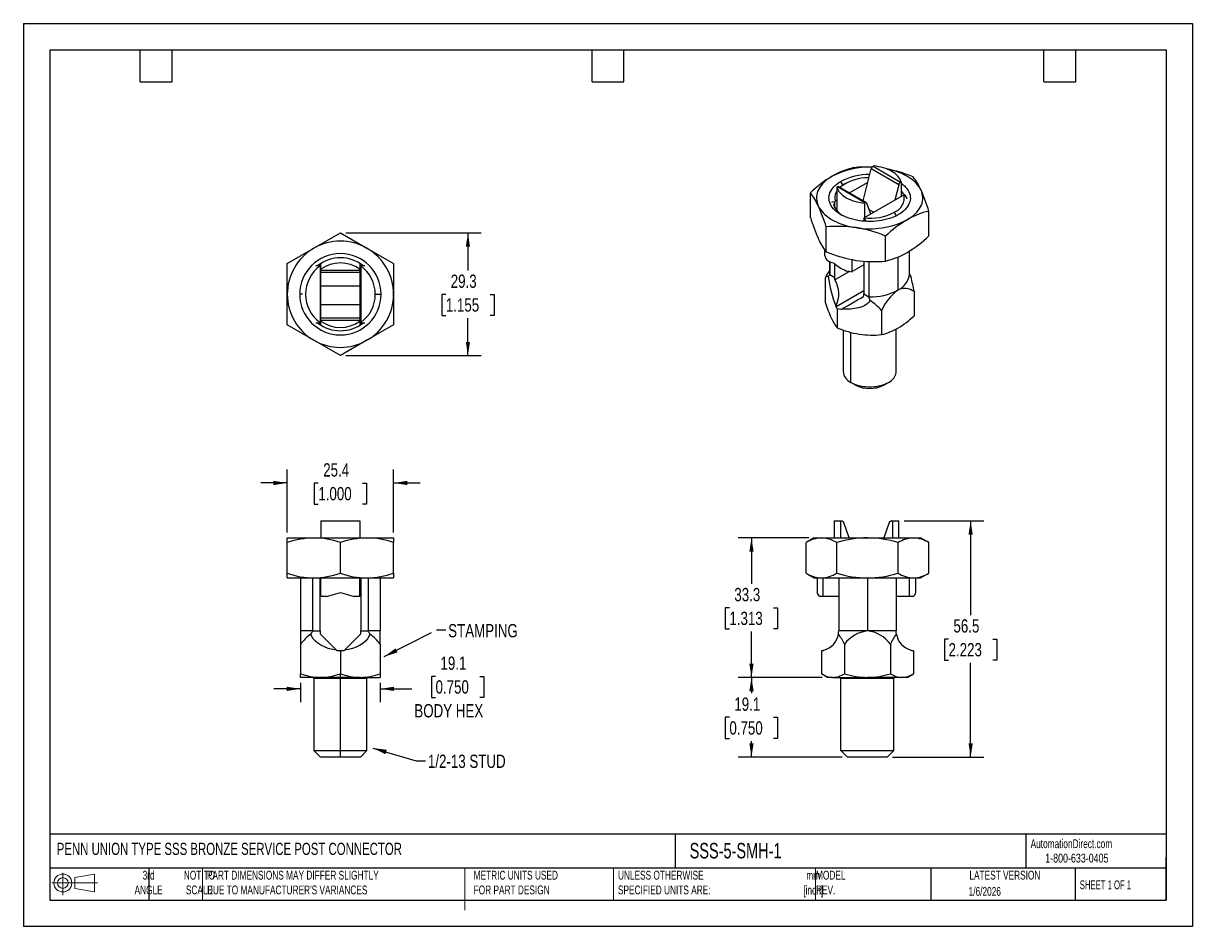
# Model space of a CAD drawing. Header units: millimetres. Extents: x 0 to 279, y 0 to 216.
import ezdxf

# ---------------------------------------------------------------- set-up
doc = ezdxf.new("R2010")
doc.units = ezdxf.units.MM
doc.linetypes.add('CENTERX2', pattern=[20.32, 12.7, -2.54, 2.54, -2.54])
doc.layers.add('DIMENSIONS', color=140, linetype='Continuous', lineweight=25)
doc.layers.add('TEXT', color=140, linetype='Continuous', lineweight=25)
doc.layers.add('SLD-DEFPOINTS', color=7, linetype='Continuous')
doc.styles.add('SLDTEXTSTYLE0', font='TXT', dxfattribs={"width": 0.7})
doc.styles.add('SLDTEXTSTYLE1', font='TXT', dxfattribs={"width": 0.65})
doc.styles.add('SLDTEXTSTYLE2', font='TXT', dxfattribs={"width": 0.75})
doc.dimstyles.new('SLDDIMSTYLE0', dxfattribs={"dimtxt": 3.175, "dimasz": 3.302, "dimexe": 0, "dimexo": 0.0625, "dimgap": 0.79375, "dimtad": 0, "dimtih": 1, "dimtoh": 1, "dimdec": 1, "dimrnd": 1e-09, "dimzin": 12, "dimdsep": 46, "dimtxsty": 'SLDTEXTSTYLE2', "dimsah": 1, "dimcen": 0.09, "dimadec": 0, "dimazin": 3, "dimtfac": 1, "dimtdec": 1, "dimtmove": 0, "dimatfit": 0, "dimfxl": 0, "dimfrac": 2, "dimtolj": 1, "dimtzin": 12, "dimarcsym": 0})
doc.dimstyles.new('SLDDIMSTYLE1', dxfattribs={"dimtxt": 0.18, "dimasz": 3.302, "dimexe": 0, "dimexo": 0.0625, "dimgap": 0, "dimtad": 0, "dimtih": 1, "dimtoh": 1, "dimdec": 0, "dimrnd": 1e-09, "dimzin": 0, "dimdsep": 46, "dimtxsty": 'Standard', "dimsah": 1, "dimcen": 0.09, "dimadec": 0, "dimazin": 0, "dimtfac": 3.302, "dimtdec": 0, "dimtofl": 0, "dimtmove": 0, "dimatfit": 3, "dimfxl": 0, "dimfrac": 2, "dimtolj": 1, "dimtzin": 0, "dimarcsym": 0})
doc.dimstyles.new('SLDDIMSTYLE2', dxfattribs={"dimtxt": 3.175, "dimasz": 3.302, "dimexe": 0, "dimexo": 0.0625, "dimgap": 0.79375, "dimtad": 0, "dimtih": 1, "dimtoh": 1, "dimdec": 1, "dimrnd": 1e-09, "dimzin": 12, "dimdsep": 46, "dimtxsty": 'SLDTEXTSTYLE2', "dimsah": 1, "dimcen": 0.09, "dimadec": 0, "dimazin": 3, "dimtfac": 1, "dimtdec": 1, "dimtofl": 0, "dimtmove": 0, "dimatfit": 3, "dimfxl": 0, "dimfrac": 2, "dimtolj": 1, "dimtzin": 12, "dimarcsym": 0})

# ---------------------------------------------------------------- blocks, each defined once
blk = doc.blocks.new('Block11')
at = {"color": 7, "linetype": 'Continuous', "lineweight": 18}
for p, q in [((0, 2.88), (10.87, 2.88)), ((2.59, 5.31), (2.59, 0)), ((5.48, 4.17), (10.18, 5.03)), ((5.48, 1.6), (5.48, 4.17)), ((10.18, 5.03), (10.18, 0.73)), ((5.48, 1.6), (10.18, 0.73))]:
    blk.add_line(p, q, dxfattribs=at)
for radius in [2.15, 1.29]:
    blk.add_circle((2.59, 2.88), radius, dxfattribs=at)
blk = doc.blocks.new('Block12')
at = {"layer": 'SLD-DEFPOINTS'}
blk.add_blockref('Block11', (0, 0), dxfattribs=at)
blk = doc.blocks.new('_D')
at = {"layer": 'DIMENSIONS'}
for p, q in [((63.06, 94.19), (63.06, 109.23)), ((88.46, 94.19), (88.46, 109.23)), ((63.06, 106.05), (56.71, 106.05)), ((70.48, 106.03), (69.51, 106.03)), ((69.51, 106.03), (69.51, 100.99)), ((81.04, 106.03), (82, 106.03)), ((82, 106.03), (82, 100.99)), ((88.46, 106.05), (94.81, 106.05)), ((69.51, 100.99), (70.48, 100.99)), ((82, 100.99), (81.04, 100.99))]:
    blk.add_line(p, q, dxfattribs=at)
for points in [[(63.06, 106.05), (59.76, 106.56), (59.76, 105.54)], [(88.46, 106.05), (91.76, 105.54), (91.76, 106.56)]]:
    blk.add_solid(points, dxfattribs=at)
at = {"layer": 'DIMENSIONS', "char_height": 3.175, "attachment_point": 1, "style": 'SLDTEXTSTYLE2'}
for s, insert in [('25.4', (71.65, 110.76)), ('1.000', (70.48, 105.08))]:
    blk.add_mtext(s, dxfattribs=dict(at, insert=insert))
blk = doc.blocks.new('_D_1')
at = {"layer": 'DIMENSIONS'}
for p, q in [((98.49, 59.82), (97.53, 59.82)), ((97.53, 59.82), (97.53, 54.78)), ((109.05, 59.82), (110.02, 59.82)), ((110.02, 59.82), (110.02, 54.78)), ((66.23, 56.84), (59.88, 56.84)), ((66.23, 58.31), (66.23, 53.66)), ((85.28, 58.31), (85.28, 53.66)), ((85.28, 56.84), (92.79, 56.84)), ((97.53, 54.78), (98.49, 54.78)), ((110.02, 54.78), (109.05, 54.78))]:
    blk.add_line(p, q, dxfattribs=at)
for points in [[(66.23, 56.84), (62.93, 57.34), (62.93, 56.33)], [(85.28, 56.84), (88.59, 56.33), (88.59, 57.34)]]:
    blk.add_solid(points, dxfattribs=at)
at = {"layer": 'DIMENSIONS', "char_height": 3.175, "attachment_point": 1, "style": 'SLDTEXTSTYLE2'}
for s, insert in [('19.1', (99.67, 64.56)), ('0.750', (98.49, 58.88)), ('BODY HEX', (93.43, 53.19))]:
    blk.add_mtext(s, dxfattribs=dict(at, insert=insert))
blk = doc.blocks.new('_D_2')
at = {"layer": 'DIMENSIONS'}
for p, q in [((77.03, 165.81), (109.4, 165.81)), ((106.23, 165.81), (106.23, 156.86)), ((100.95, 151.12), (99.98, 151.12)), ((99.98, 151.12), (99.98, 146.08)), ((111.51, 151.12), (112.47, 151.12)), ((112.47, 151.12), (112.47, 146.08)), ((99.98, 146.08), (100.95, 146.08)), ((106.23, 136.48), (106.23, 145.44)), ((112.47, 146.08), (111.51, 146.08)), ((77.03, 136.48), (109.4, 136.48))]:
    blk.add_line(p, q, dxfattribs=at)
for points in [[(106.23, 165.81), (105.72, 162.51), (106.73, 162.51)], [(106.23, 136.48), (106.73, 139.78), (105.72, 139.78)]]:
    blk.add_solid(points, dxfattribs=at)
at = {"layer": 'DIMENSIONS', "char_height": 3.175, "attachment_point": 1, "style": 'SLDTEXTSTYLE2'}
for s, insert in [('29.3', (102.12, 155.86)), ('1.155', (100.95, 150.17))]:
    blk.add_mtext(s, dxfattribs=dict(at, insert=insert))
blk = doc.blocks.new('_D_3')
at = {"layer": 'DIMENSIONS'}
for p, q in [((190.9, 59.58), (170.82, 59.58)), ((173.99, 59.58), (173.99, 55.77)), ((168.71, 50.03), (167.74, 50.03)), ((167.74, 50.03), (167.74, 44.99)), ((179.27, 50.03), (180.24, 50.03)), ((180.24, 50.03), (180.24, 44.99)), ((167.74, 44.99), (168.71, 44.99)), ((180.24, 44.99), (179.27, 44.99)), ((173.99, 40.53), (173.99, 44.35)), ((195.66, 40.53), (170.82, 40.53))]:
    blk.add_line(p, q, dxfattribs=at)
for points in [[(173.99, 59.58), (173.48, 56.28), (174.5, 56.28)], [(173.99, 40.53), (174.5, 43.83), (173.48, 43.83)]]:
    blk.add_solid(points, dxfattribs=at)
at = {"layer": 'DIMENSIONS', "char_height": 3.175, "attachment_point": 1, "style": 'SLDTEXTSTYLE2'}
for s, insert in [('19.1', (169.89, 54.77)), ('0.750', (168.71, 49.08))]:
    blk.add_mtext(s, dxfattribs=dict(at, insert=insert))
blk = doc.blocks.new('_D_4')
at = {"layer": 'DIMENSIONS'}
for p, q in [((187.72, 92.92), (170.82, 92.92)), ((173.99, 92.92), (173.99, 81.96)), ((168.71, 76.23), (167.74, 76.23)), ((167.74, 76.23), (167.74, 71.18)), ((179.27, 76.23), (180.24, 76.23)), ((180.24, 76.23), (180.24, 71.18)), ((167.74, 71.18), (168.71, 71.18)), ((173.99, 59.58), (173.99, 70.54)), ((180.24, 71.18), (179.27, 71.18)), ((190.9, 59.58), (170.82, 59.58))]:
    blk.add_line(p, q, dxfattribs=at)
for points in [[(173.99, 92.92), (173.48, 89.62), (174.5, 89.62)], [(173.99, 59.58), (174.5, 62.88), (173.48, 62.88)]]:
    blk.add_solid(points, dxfattribs=at)
at = {"layer": 'DIMENSIONS', "char_height": 3.175, "attachment_point": 1, "style": 'SLDTEXTSTYLE2'}
for s, insert in [('33.3', (169.89, 80.96)), ('1.313', (168.71, 75.28))]:
    blk.add_mtext(s, dxfattribs=dict(at, insert=insert))
blk = doc.blocks.new('_D_5')
at = {"layer": 'DIMENSIONS'}
for p, q in [((210.44, 96.98), (229.53, 96.98)), ((226.36, 96.98), (226.36, 74.47)), ((221.08, 68.73), (220.11, 68.73)), ((220.11, 68.73), (220.11, 63.69)), ((231.64, 68.73), (232.61, 68.73)), ((232.61, 68.73), (232.61, 63.69)), ((220.11, 63.69), (221.08, 63.69)), ((226.36, 40.53), (226.36, 63.05)), ((232.61, 63.69), (231.64, 63.69)), ((207.72, 40.53), (229.53, 40.53))]:
    blk.add_line(p, q, dxfattribs=at)
for points in [[(226.36, 96.98), (225.85, 93.68), (226.87, 93.68)], [(226.36, 40.53), (226.87, 43.83), (225.85, 43.83)]]:
    blk.add_solid(points, dxfattribs=at)
at = {"layer": 'DIMENSIONS', "char_height": 3.175, "attachment_point": 1, "style": 'SLDTEXTSTYLE2'}
for s, insert in [('56.5', (222.25, 73.47)), ('2.223', (221.08, 67.78))]:
    blk.add_mtext(s, dxfattribs=dict(at, insert=insert))

msp = doc.modelspace()

# ---------------------------------------------------------------- linework, layer by layer
at = {"color": 7, "linetype": 'Continuous'}
for p, q in [((0, 215.9), (0, 0)), ((0, 215.9), (279.4, 215.9)), ((279.4, 215.9), (279.4, 0)), ((279.4, 0), (0, 0))]:
    msp.add_line(p, q, dxfattribs=at)
for p, q in [((203.17, 181.82), (203.03, 181.74)), ((203.03, 181.74), (209.6, 177.94)), ((200.65, 173.52), (202.6, 181.14)), ((209.18, 177.35), (202.6, 181.14)), ((194.53, 176.83), (194.39, 176.75)), ((194.39, 176.75), (194.39, 171.13)), ((201.11, 173.04), (194.53, 176.83)), ((201.42, 173.07), (194.85, 176.86)), ((195.84, 177.28), (195.35, 178.13)), ((196.33, 177.56), (195.84, 177.28)), ((201.76, 177.86), (197.44, 175.37)), ((209.18, 177.35), (208.23, 173.66)), ((209.6, 177.94), (209.74, 178.02)), ((209.74, 178.02), (209.74, 174.53)), ((188.06, 169.46), (188.06, 175.43)), ((193.94, 171.77), (193.94, 173.29)), ((194.39, 173.61), (194, 173.38)), ((210.45, 174.94), (200.88, 169.41)), ((210.52, 174.92), (211.22, 173.99)), ((200.97, 172.96), (201.11, 173.04)), ((200.97, 172.96), (200.97, 169.46)), ((202.48, 170.33), (201.53, 172.93)), ((202.07, 171.45), (203.24, 170.78)), ((208.12, 170.76), (208.6, 169.92)), ((216.39, 165.08), (216.39, 171.04)), ((200.82, 169.32), (201.39, 168.58)), ((200.82, 169.32), (200.82, 168.61)), ((69.41, 162.14), (75.76, 165.81)), ((75.76, 165.81), (82.11, 162.14)), ((191.86, 161.28), (191.86, 167.25)), ((206.02, 159.09), (206.02, 165.06)), ((63.06, 158.48), (69.41, 162.14)), ((82.11, 162.14), (88.46, 158.48)), ((191.49, 160.35), (191.49, 161.77)), ((198.07, 156.56), (198.07, 159.42)), ((208.96, 160.05), (208.96, 152.13)), ((211.75, 156.01), (211.75, 161.49)), ((63.06, 151.15), (63.06, 158.48)), ((69.9, 158), (70.89, 158)), ((70.89, 158.06), (71.11, 158.1)), ((70.89, 158), (70.89, 158.06)), ((70.89, 158), (70.89, 157.91)), ((70.89, 157.91), (70.89, 144.38)), ((71.11, 157.12), (71.11, 158.53)), ((71.11, 157.12), (71.11, 156.92)), ((71.11, 156.92), (80.41, 156.92)), ((71.11, 156.33), (71.11, 156.92)), ((80.41, 158.53), (80.41, 157.12)), ((80.41, 158.11), (80.62, 158.06)), ((80.41, 156.92), (80.41, 157.12)), ((80.41, 156.92), (80.41, 156.33)), ((80.62, 158.06), (80.62, 158)), ((80.62, 157.91), (80.62, 158)), ((80.62, 158), (81.62, 158)), ((80.62, 157.91), (80.62, 144.38)), ((88.46, 158.48), (88.46, 151.15)), ((192.7, 156.95), (192.24, 156.19)), ((192.7, 158.94), (192.7, 156.01)), ((192.71, 155.91), (192.71, 158.94)), ((197.41, 156.63), (193.9, 154.61)), ((193.94, 155.2), (193.94, 158.39)), ((200.82, 158.15), (198.07, 156.56)), ((200.82, 159.05), (200.82, 151.23)), ((202.05, 158.97), (202.05, 150.52)), ((80.41, 156.33), (71.11, 156.33)), ((71.11, 153.17), (71.11, 156.33)), ((80.41, 156.33), (80.41, 153.17)), ((191.6, 155.08), (191.6, 149.28)), ((192.71, 155.91), (192.7, 156.01)), ((192.71, 155.91), (193.94, 155.2)), ((63.06, 143.81), (63.06, 151.15)), ((66.73, 151.15), (66.04, 151.15)), ((71.11, 153.17), (80.41, 153.17)), ((71.11, 148.67), (71.11, 153.17)), ((80.41, 153.17), (80.41, 148.67)), ((84.09, 151.15), (84.79, 151.15)), ((84.79, 151.15), (85.48, 151.15)), ((88.46, 151.15), (88.46, 143.81)), ((200.82, 151.96), (194.21, 148.15)), ((200.82, 151.23), (202.05, 150.52)), ((212.85, 151.79), (212.85, 145.99)), ((71.11, 148.67), (80.41, 148.67)), ((71.11, 145.51), (71.11, 148.67)), ((80.41, 148.67), (80.41, 145.51)), ((194.21, 148.15), (194.17, 148.36)), ((194.45, 147.64), (194.21, 148.15)), ((71.11, 145.51), (80.41, 145.51)), ((71.11, 144.91), (71.11, 145.51)), ((80.41, 145.51), (80.41, 144.91)), ((194.45, 147.64), (194.45, 143.15)), ((195.34, 147.5), (194.45, 147.64)), ((195.51, 147.59), (195.34, 147.5)), ((205.08, 147.3), (205.08, 141.5)), ((69.41, 140.15), (63.06, 143.81)), ((70.89, 144.38), (70.89, 144.29)), ((70.89, 144.24), (71.11, 144.19)), ((80.41, 144.91), (71.11, 144.91)), ((71.11, 144.91), (71.11, 144.71)), ((71.11, 143.76), (71.11, 144.71)), ((80.41, 144.71), (80.41, 144.91)), ((80.41, 144.71), (80.41, 143.76)), ((80.41, 144.19), (80.62, 144.24)), ((80.62, 144.29), (80.62, 144.38)), ((88.46, 143.81), (82.11, 140.15)), ((195.88, 142.62), (195.88, 132.68)), ((208.58, 132.68), (208.58, 142.85)), ((75.76, 136.48), (69.41, 140.15)), ((82.11, 140.15), (75.76, 136.48)), ((197.74, 130.09), (197.74, 142.05)), ((198.86, 129.44), (197.74, 130.09)), ((205.6, 129.44), (206.72, 130.09)), ((71.11, 96.98), (80.41, 96.98)), ((71.11, 96.98), (71.11, 92.92)), ((80.41, 96.98), (80.41, 92.92)), ((193.75, 96.98), (193.75, 92.92)), ((193.75, 96.98), (195.26, 96.98)), ((195.26, 96.98), (195.26, 92.92)), ((195.26, 96.98), (195.45, 96.98)), ((197.32, 92.92), (196.05, 96.56)), ((206.87, 96.56), (205.61, 92.92)), ((207.47, 96.98), (207.67, 96.98)), ((207.67, 96.98), (207.67, 92.92)), ((207.67, 96.98), (209.17, 96.98)), ((209.17, 92.92), (209.17, 96.98)), ((63.06, 91.78), (63.06, 92.92)), ((63.06, 92.92), (69.41, 92.92)), ((69.41, 92.92), (82.11, 92.92)), ((82.11, 92.92), (88.46, 92.92)), ((88.46, 92.92), (88.46, 91.78)), ((188.99, 92.92), (187.02, 91.78)), ((188.99, 92.92), (190.69, 92.92)), ((190.69, 92.92), (201.69, 92.92)), ((201.69, 92.92), (212.69, 92.92)), ((212.69, 92.92), (214.39, 92.92)), ((216.36, 91.78), (214.39, 92.92)), ((63.06, 84.48), (63.06, 91.78)), ((75.76, 84.48), (75.76, 91.78)), ((88.46, 84.48), (88.46, 91.78)), ((187.03, 84.48), (187.03, 91.78)), ((194.36, 84.48), (194.36, 91.78)), ((209.02, 84.48), (209.02, 91.78)), ((216.36, 84.48), (216.36, 91.78)), ((63.06, 83.34), (63.06, 84.48)), ((88.46, 84.48), (88.46, 83.34)), ((187.02, 84.48), (188.99, 83.34)), ((214.39, 83.34), (216.36, 84.48)), ((63.06, 83.34), (69.41, 83.34)), ((66.23, 83.34), (66.23, 70.69)), ((69.15, 70.69), (69.15, 83.34)), ((69.41, 83.34), (82.11, 83.34)), ((70.89, 70.69), (70.89, 83.34)), ((71.11, 78.95), (71.11, 83.34)), ((80.41, 78.95), (80.41, 83.34)), ((80.62, 83.34), (80.62, 70.69)), ((82.11, 83.34), (88.46, 83.34)), ((82.37, 83.34), (82.37, 70.69)), ((85.28, 83.34), (85.28, 70.69)), ((188.99, 83.34), (190.69, 83.34)), ((189.65, 83.34), (189.65, 79.84)), ((190.69, 83.34), (201.69, 83.34)), ((191.15, 78.95), (191.15, 83.34)), ((194.83, 83.34), (194.83, 70.69)), ((201.69, 83.34), (212.69, 83.34)), ((201.69, 83.34), (201.69, 70.69)), ((208.55, 83.34), (208.55, 70.69)), ((211.77, 78.95), (211.77, 83.34)), ((212.69, 83.34), (214.39, 83.34)), ((213.27, 79.84), (213.27, 83.34)), ((72.44, 78.95), (71.11, 78.95)), ((72.44, 78.95), (75.76, 79.84)), ((75.76, 79.84), (79.08, 78.95)), ((80.41, 78.95), (79.08, 78.95)), ((191.15, 78.95), (190.38, 78.95)), ((194.83, 78.95), (191.15, 78.95)), ((211.77, 78.95), (208.55, 78.95)), ((212.55, 78.95), (211.77, 78.95)), ((69.15, 70.69), (66.23, 70.69)), ((69.15, 70.69), (70.89, 70.69)), ((70.89, 70.69), (70.89, 69.99)), ((70.89, 69.99), (74.81, 66.08)), ((76.7, 66.08), (80.62, 69.99)), ((80.62, 69.99), (80.62, 70.69)), ((80.62, 70.69), (82.37, 70.69)), ((85.28, 70.69), (82.37, 70.69)), ((201.69, 70.69), (194.83, 70.69)), ((208.55, 70.69), (201.69, 70.69)), ((66.23, 67.53), (66.23, 60.43)), ((85.28, 67.53), (85.28, 60.43)), ((196.19, 67.53), (196.19, 60.43)), ((207.19, 67.53), (207.19, 60.43)), ((74.96, 65.93), (74.81, 66.08)), ((75.76, 65.93), (74.96, 65.93)), ((75.76, 65.93), (75.76, 60.43)), ((76.56, 65.93), (75.76, 65.93)), ((76.7, 66.08), (76.56, 65.93)), ((190.69, 65.93), (190.69, 60.43)), ((191.15, 65.93), (190.69, 65.93)), ((191.24, 66.08), (191.15, 65.93)), ((212.23, 65.93), (212.14, 66.08)), ((212.69, 65.93), (212.23, 65.93)), ((212.69, 65.93), (212.69, 60.43)), ((66.23, 59.58), (66.23, 60.43)), ((71, 59.58), (66.23, 59.58)), ((69.41, 59.33), (69.41, 42.12)), ((75.76, 59.33), (69.41, 59.33)), ((75.76, 59.58), (71, 59.58)), ((75.76, 59.58), (75.76, 60.43)), ((80.52, 59.58), (75.76, 59.58)), ((75.76, 59.58), (75.76, 59.33)), ((75.76, 42.12), (75.76, 59.33)), ((82.11, 59.33), (75.76, 59.33)), ((80.52, 59.58), (85.28, 59.58)), ((82.11, 42.12), (82.11, 59.33)), ((85.28, 60.43), (85.28, 59.58)), ((192.17, 59.58), (190.69, 60.43)), ((193.44, 59.58), (192.17, 59.58)), ((193.44, 59.58), (201.69, 59.58)), ((208.04, 59.33), (195.34, 59.33)), ((195.34, 42.12), (195.34, 59.33)), ((209.94, 59.58), (201.69, 59.58)), ((208.04, 42.12), (208.04, 59.33)), ((211.22, 59.58), (209.94, 59.58)), ((211.22, 59.58), (212.69, 60.43)), ((69.41, 42.12), (71, 40.53)), ((69.41, 42.12), (75.76, 42.12)), ((75.76, 42.12), (82.11, 42.12)), ((75.76, 40.53), (75.76, 42.12)), ((80.52, 40.53), (82.11, 42.12)), ((196.93, 40.53), (195.34, 42.12)), ((195.34, 42.12), (208.04, 42.12)), ((206.45, 40.53), (208.04, 42.12)), ((75.76, 40.53), (71, 40.53)), ((80.52, 40.53), (75.76, 40.53)), ((206.45, 40.53), (196.93, 40.53))]:
    msp.add_line(p, q)
at = {"color": 140, "linetype": 'Continuous', "lineweight": 18}
for p, q in [((42.84, 13.97), (42.84, 6.35)), ((105.48, 13.97), (105.48, 6.35)), ((105.48, 11.59), (105.48, 3.97)), ((141, 13.97), (141, 6.35)), ((189.3, 13.97), (189.3, 6.35))]:
    msp.add_line(p, q, dxfattribs=at)
at = {"flags": 128}
for points in [[(209.74, 178.02), (209.62, 178.37), (209.45, 178.72), (209.23, 179.05), (208.97, 179.38), (208.67, 179.69), (208.32, 179.99), (207.94, 180.27), (207.52, 180.53), (207.06, 180.78), (206.58, 181), (206.06, 181.2), (205.52, 181.37), (204.96, 181.52), (204.37, 181.65), (203.78, 181.75), (203.17, 181.82)], [(193.25, 179.35), (192.71, 179.02), (192.21, 178.67), (191.75, 178.31), (191.33, 177.93), (190.95, 177.53), (190.61, 177.12), (190.32, 176.7), (190.07, 176.28), (189.87, 175.84), (189.71, 175.4), (189.6, 174.95), (189.54, 174.5), (189.53, 174.05), (189.57, 173.6), (189.65, 173.15), (189.78, 172.7), (189.96, 172.26)], [(214.5, 176.06), (214.27, 176.49), (214, 176.92), (213.68, 177.33), (213.32, 177.73), (212.92, 178.12), (212.48, 178.49), (212, 178.85), (211.48, 179.18), (210.93, 179.5), (210.34, 179.8), (209.73, 180.08), (209.08, 180.34), (208.41, 180.57), (207.71, 180.77), (207, 180.96), (206.32, 181.1)], [(209.1, 170.19), (208.61, 169.93), (208.08, 169.68), (207.52, 169.45), (206.94, 169.25), (206.34, 169.07), (205.71, 168.92), (205.07, 168.79), (204.42, 168.69), (203.75, 168.62), (203.08, 168.57), (202.4, 168.55), (201.72, 168.56), (201.04, 168.59), (200.37, 168.65), (199.71, 168.74), (199.06, 168.85), (198.43, 169), (197.81, 169.16), (197.22, 169.35), (196.65, 169.56), (196.11, 169.8), (195.6, 170.06), (195.12, 170.33), (194.67, 170.63), (194.26, 170.94), (193.89, 171.27), (193.56, 171.61), (193.28, 171.97), (193.03, 172.33), (192.84, 172.71), (192.68, 173.09), (192.58, 173.48), (192.52, 173.87), (192.51, 174.26), (192.54, 174.65), (192.62, 175.04), (192.75, 175.42), (192.93, 175.8), (193.15, 176.17), (193.42, 176.53), (193.72, 176.88), (194.07, 177.22), (194.46, 177.54), (194.89, 177.84), (195.35, 178.13)], [(194.39, 176.75), (194.51, 176.4), (194.68, 176.06), (194.9, 175.72), (195.16, 175.39), (195.46, 175.08), (195.81, 174.78), (196.19, 174.5), (196.62, 174.24), (197.07, 174), (197.56, 173.78), (198.07, 173.58), (198.62, 173.4), (199.18, 173.25), (199.76, 173.13), (200.36, 173.03), (200.97, 172.96)], [(209.74, 177.73), (209.79, 177.69), (210.19, 177.38), (210.56, 177.05), (210.89, 176.71), (211.18, 176.36), (211.42, 175.99), (211.62, 175.61), (211.77, 175.23), (211.88, 174.85), (211.94, 174.46), (211.95, 174.06), (211.92, 173.67), (211.83, 173.28), (211.7, 172.9), (211.53, 172.52), (211.31, 172.15), (211.04, 171.79), (210.73, 171.44), (210.38, 171.1), (209.99, 170.78), (209.57, 170.48), (209.1, 170.19)], [(211.21, 168.98), (211.74, 169.31), (212.24, 169.65), (212.71, 170.02), (213.13, 170.4), (213.51, 170.79), (213.85, 171.2), (214.14, 171.62), (214.39, 172.05), (214.59, 172.48), (214.75, 172.93), (214.85, 173.37), (214.92, 173.82), (214.93, 174.27), (214.89, 174.73), (214.81, 175.17), (214.67, 175.62), (214.5, 176.06)], [(193.22, 173.19), (193.34, 173.21), (193.94, 173.29)], [(194, 173.38), (193.97, 173.33), (193.94, 173.29)], [(210.45, 174.94), (210.49, 174.93), (210.52, 174.92)], [(189.96, 172.26), (190.19, 171.83), (190.46, 171.41), (190.77, 171), (191.13, 170.59), (191.54, 170.21), (191.98, 169.83), (192.46, 169.48), (192.98, 169.14), (193.53, 168.82), (194.12, 168.52), (194.73, 168.24), (195.38, 167.99), (196.05, 167.76), (196.74, 167.55), (197.46, 167.37), (198.19, 167.21), (198.94, 167.08)], [(201.53, 172.93), (201.5, 172.99), (201.46, 173.04), (201.42, 173.07), (201.37, 173.09), (201.31, 173.1), (201.24, 173.09), (201.17, 173.07), (201.11, 173.04)], [(200.82, 169.32), (200.85, 169.37), (200.88, 169.41)], [(192.24, 156.18), (192.19, 156.1), (191.6, 155.08)], [(212.12, 155.32), (211.93, 155.71), (211.75, 156.12)], [(195.51, 147.59), (196.18, 147.98), (196.93, 148.41), (197.72, 148.87), (198.53, 149.34), (199.35, 149.81), (200.11, 150.25), (200.78, 150.64)], [(202.33, 149.67), (202.07, 149.24), (201.66, 148.83), (201.1, 148.47), (200.4, 148.16), (199.56, 147.9), (198.63, 147.72), (197.63, 147.61), (196.58, 147.57), (195.51, 147.59)], [(69.88, 144.29), (70.04, 144.29), (70.89, 144.29)], [(80.62, 144.29), (81.48, 144.29), (81.63, 144.29)], [(197.74, 130.09), (198.15, 129.87), (198.59, 129.68), (199.05, 129.51), (199.54, 129.36), (200.06, 129.24), (200.59, 129.14), (201.13, 129.07), (201.68, 129.03), (202.23, 129.02), (202.78, 129.03), (203.33, 129.07), (203.87, 129.14), (204.4, 129.24), (204.91, 129.36), (205.4, 129.51), (205.87, 129.68), (206.31, 129.87), (206.72, 130.09), (207.09, 130.33), (207.43, 130.58), (207.73, 130.85), (207.98, 131.13), (208.2, 131.43), (208.36, 131.73), (208.48, 132.05), (208.55, 132.36), (208.58, 132.68)], [(66.23, 70.69), (66.23, 70.66), (66.23, 70.57), (66.23, 70.41), (66.23, 70.26), (66.23, 70.09), (66.23, 69.89), (66.23, 69.67), (66.23, 69.08), (66.23, 68.37), (66.23, 67.53)], [(74.81, 66.08), (73.83, 66.26), (72.87, 66.52), (71.96, 66.85), (71.12, 67.26), (70.38, 67.73), (69.77, 68.24), (69.28, 68.78), (68.92, 69.35), (68.7, 69.92)], [(82.82, 69.92), (82.59, 69.34), (82.22, 68.76), (81.72, 68.21), (81.09, 67.69), (80.34, 67.23), (79.51, 66.83), (78.61, 66.51), (77.67, 66.25), (76.7, 66.08)], [(85.28, 67.53), (85.28, 67.97), (85.28, 68.37), (85.28, 68.74), (85.28, 69.08), (85.28, 69.39), (85.28, 69.67), (85.28, 69.96), (85.28, 70.21), (85.28, 70.41), (85.28, 70.62), (85.28, 70.69)], [(208.61, 69.92), (208.56, 70.31), (208.55, 70.69)]]:
    msp.add_lwpolyline(points, dxfattribs=at)
for centre, radius, start, end in [((203.57, 180.9), 0.993, 122.9035, 165.9595), ((208.76, 153.43), 30.2, 120.9103, 133.2632), ((201.95, 162.9), 18.61, 87.4818, 117.8729), ((202.96, 162.53), 19.42, 103.4707, 119.9982), ((201.69, 168.44), 10.54, 88.0836, 128.4271), ((201.97, 165.65), 14.12, 88.858, 117.9455), ((201.27, 153.49), 28.06, 86.8914, 95.8071), ((200.44, 149.96), 31.69, 67.4428, 79.4028), ((200.54, 169.83), 15.28, 24.0377, 37.8977), ((194.72, 176.58), 0.312, 64.9545, 126.3559), ((210.14, 177.11), 0.993, 122.9035, 165.9595), ((171.35, 156.86), 47.23, 17.4737, 23.9822), ((176.22, 166.17), 15.03, 23.9197, 38.0157), ((196.84, 174.17), 2.94, 146.2982, 195.4234), ((206.69, 174.3), 3.82, 292.035, 9.6489), ((206.64, 172.67), 4.48, 29.9224, 46.1785), ((148.12, 153.56), 45.83, 17.3747, 24.0812), ((197.99, 173.99), 4.6, 195.6395, 240.4389), ((202.31, 181.89), 12.56, 263.4826, 297.5832), ((220.9, 152.2), 19.38, 103.453, 120.0159), ((231.81, 183.15), 45.83, 197.3747, 204.0812), ((202.26, 186.24), 19.44, 260.1775, 297.4085), ((227.1, 142.57), 30.82, 121.0346, 133.1389), ((194.71, 138.26), 29.13, 81.6461, 95.6147), ((193.67, 135.19), 32.33, 67.5269, 80.6094), ((195.32, 187.57), 30.82, 301.0346, 313.1389), ((75.76, 151.15), 12.7, 120, 180), ((75.76, 151.15), 12.7, 60, 120), ((75.76, 151.15), 12.7, 0, 60), ((203.7, 170.54), 15.03, 203.9197, 218.0157), ((75.76, 151.15), 9.72, 0, 180), ((75.76, 151.15), 8.72, 51.9636, 128.0608), ((194.55, 161.23), 3.18, 195.943, 213.0073), ((204.22, 191.16), 32.33, 247.5269, 260.6094), ((194.63, 162.66), 4.2, 229.0521, 257.3705), ((203.17, 188.08), 29.13, 261.6461, 275.6147), ((201.52, 177.94), 19.38, 283.453, 300.0159), ((75.76, 151.15), 8.33, 125.7055, 234.2945), ((75.76, 150.69), 7.94, 54.1546, 125.8454), ((75.76, 151.15), 8.33, 0, 54.2945), ((200.66, 166.52), 10.56, 228.8676, 247.2312), ((199.24, 169.35), 12.85, 258.0117, 264.7362), ((192.22, 154.74), 0.702, 80.254, 151.6399), ((196.41, 152.71), 4.89, 139.1661, 146.1956), ((219.82, 158.76), 27.68, 186.9074, 202.0715), ((188.95, 155.21), 4.99, 353.0775, 359.8802), ((188.46, 151.25), 6.39, 333.1694, 31.6983), ((206.92, 156.54), 4.86, 294.8321, 353.8477), ((158.6, 142.32), 55.07, 9.9021, 13.6559), ((75.76, 151.15), 12.7, 180, 240), ((75.76, 151.15), 9.72, 180, 0), ((75.76, 151.15), 8.33, 305.7055, 0), ((75.76, 151.15), 12.7, 300, 0), ((195.83, 151.24), 4.99, 353.0775, 359.8802), ((202.45, 164.45), 13.94, 268.3647, 297.8591), ((216.81, 141.82), 12.96, 127.2978, 154.9709), ((210.66, 149.12), 3.45, 50.6666, 119.473), ((224.41, 159.54), 34.38, 197.3746, 204.0812), ((197.98, 148.73), 4.45, 12.2048, 23.6544), ((193.98, 137.21), 15, 42.2782, 56.176), ((203.38, 150.12), 11.33, 203.9555, 217.9799), ((197.22, 162.64), 22.84, 300.9601, 313.2134), ((75.76, 151.15), 8.72, 231.9639, 308.0606), ((75.76, 151.15), 7.94, 234.1546, 305.8454), ((203.72, 165.55), 24.25, 247.5269, 260.6094), ((201.69, 155.64), 14.53, 283.4531, 300.0158), ((75.76, 151.15), 12.7, 240, 300), ((202.93, 163.11), 21.71, 261.6011, 275.6597), ((199.08, 133.02), 3.22, 185.9648, 245.3553), ((202.23, 135.93), 7.31, 242.5738, 297.4316), ((195.45, 96.35), 0.635, 19.1689, 90), ((207.47, 96.35), 0.635, 90, 160.8311), ((69.73, 72.79), 20.13, 90.9099, 109.3463), ((69.14, 73.05), 19.87, 70.5286, 89.2152), ((82.43, 72.79), 20.13, 90.9099, 109.3463), ((81.84, 73.05), 19.87, 70.5286, 89.2152), ((190.99, 85.47), 7.46, 92.2812, 122.1031), ((190.44, 85.61), 7.31, 57.5936, 88.0221), ((202.03, 66.45), 26.48, 90.739, 106.8489), ((201.4, 66.77), 26.15, 73.0494, 89.3627), ((212.99, 85.47), 7.46, 92.2812, 122.1031), ((212.44, 85.61), 7.31, 57.5936, 88.0221), ((69.68, 103.21), 19.87, 250.5286, 269.2152), ((69.09, 103.47), 20.13, 270.9099, 289.3463), ((82.38, 103.21), 19.87, 250.5286, 269.2152), ((81.79, 103.47), 20.13, 270.9099, 289.3463), ((190.94, 90.65), 7.31, 237.5936, 268.0221), ((190.4, 90.79), 7.46, 272.2812, 302.1031), ((201.98, 109.49), 26.15, 253.0494, 269.3627), ((201.35, 109.82), 26.48, 270.739, 286.8489), ((212.94, 90.65), 7.31, 237.5936, 268.0221), ((212.39, 90.79), 7.46, 272.2812, 302.1031), ((190.84, 80.07), 1.22, 191.0661, 247.4587), ((212.13, 80.03), 1.16, 290.9732, 350.5021), ((75.38, 60.53), 11.52, 125.4733, 142.5832), ((74.83, 66.88), 6.84, 146.1459, 153.6826), ((76.83, 66.96), 6.68, 26.2278, 33.9436), ((76.13, 60.53), 11.52, 37.4168, 54.5267), ((190.07, 70.69), 4.76, 284.1877, 350.6034), ((190.07, 70.69), 4.76, 350.6034, 0.0039), ((186.57, 63.4), 10.47, 23.235, 38.4626), ((202.75, 62.49), 8.27, 97.3263, 142.4386), ((200.87, 62.9), 7.83, 36.2306, 84.0045), ((216.81, 63.4), 10.47, 141.5374, 156.765), ((213.31, 70.69), 4.76, 189.3966, 255.8123), ((71.2, 74.48), 14.9, 250.5286, 269.2152), ((69.15, 59.33), 0.254, 0, 90), ((70.78, 74.55), 14.97, 270.8299, 289.4263), ((80.73, 74.48), 14.9, 250.5286, 269.2152), ((80.3, 74.55), 14.97, 270.8299, 289.4263), ((82.36, 59.33), 0.254, 90, 180), ((193.63, 65.06), 5.48, 237.5936, 268.0222), ((193.24, 65.1), 5.52, 272.0894, 302.2948), ((195.09, 59.33), 0.254, 0, 90), ((201.91, 79.19), 19.61, 253.0504, 269.3616), ((201.46, 79.27), 19.69, 270.671, 286.917), ((210.13, 65.06), 5.48, 237.5936, 268.0222), ((208.29, 59.33), 0.254, 90, 180), ((209.74, 65.1), 5.52, 272.0894, 302.2948)]:
    msp.add_arc(centre, radius, start, end)
at = {"layer": 'TEXT'}
for p, q in [((6.35, 209.55), (273.05, 209.55)), ((6.35, 209.55), (6.35, 6.35)), ((27.94, 201.93), (27.94, 209.55)), ((35.56, 201.93), (35.56, 209.55)), ((135.89, 201.93), (135.89, 209.55)), ((143.51, 201.93), (143.51, 209.55)), ((243.84, 201.93), (243.84, 209.55)), ((251.46, 201.93), (251.46, 209.55)), ((273.05, 209.55), (273.05, 6.35)), ((27.94, 201.93), (35.56, 201.93)), ((135.89, 201.93), (143.51, 201.93)), ((243.84, 201.93), (251.46, 201.93)), ((273.05, 22.13), (6.35, 22.13)), ((155.76, 22.13), (155.76, 13.97)), ((239.58, 22.13), (239.58, 13.97)), ((273.05, 6.35), (273.05, 16.51)), ((273.05, 13.97), (6.35, 13.97)), ((30, 13.97), (30, 6.35)), ((216.81, 13.97), (216.81, 6.35)), ((251.35, 13.97), (251.35, 6.35)), ((6.35, 6.35), (273.05, 6.35))]:
    msp.add_line(p, q, dxfattribs=at)

# ---------------------------------------------------------------- block references
at = {"layer": 'SLD-DEFPOINTS'}
msp.add_blockref('Block12', (6.84, 7.55), dxfattribs=at)

# ---------------------------------------------------------------- texts
at = {"layer": 'TEXT', "linetype": 'CENTERX2', "lineweight": 18}
for s, insert, char_height, attachment_point, style in [('STAMPING', (101.52, 72.33), 3.175, 1, 'SLDTEXTSTYLE2'), ('1/2-13 STUD', (96.67, 41.11), 3.175, 1, 'SLDTEXTSTYLE2'), ('PENN UNION TYPE SSS BRONZE SERVICE POST CONNECTOR', (7.97, 20.04), 2.9104, 1, 'SLDTEXTSTYLE0'), ('SSS-5-SMH-1', (159.21, 20.01), 3.7042, 1, 'SLDTEXTSTYLE0'), ('AutomationDirect.com', (240.69, 20.88), 2.1167, 1, 'SLDTEXTSTYLE0'), ('1-800-633-0405', (244.19, 17.44), 2.1167, 1, 'SLDTEXTSTYLE2'), ('3rd^JANGLE', (29.93, 13.36), 2.117, 2, 'SLDTEXTSTYLE0'), ('NOT TO^JSCALE', (42.09, 13.36), 2.1167, 2, 'SLDTEXTSTYLE0'), ("PART DIMENSIONS MAY DIFFER SLIGHTLY ^JDUE TO MANUFACTURER'S VARIANCES", (43.85, 13.36), 2.1167, 1, 'SLDTEXTSTYLE0'), ('METRIC UNITS USED ^JFOR PART DESIGN', (107.6, 13.36), 2.1167, 1, 'SLDTEXTSTYLE0'), ('UNLESS OTHERWISE ^JSPECIFIED UNITS ARE:', (142.08, 13.36), 2.1167, 1, 'SLDTEXTSTYLE0'), ('mm^J[inch]', (188.74, 13.31), 2.117, 2, 'SLDTEXTSTYLE0'), ('MODEL ^JREV.', (189.41, 13.36), 2.1167, 1, 'SLDTEXTSTYLE0'), ('LATEST VERSION', (234.55, 13.36), 2.1167, 2, 'SLDTEXTSTYLE0'), ('1/6/2026', (229.74, 9.49), 2.117, 2, 'SLDTEXTSTYLE0'), ('SHEET 1 OF 1', (252.44, 11.05), 2.1167, 1, 'SLDTEXTSTYLE1')]:
    msp.add_mtext(s, dxfattribs=dict(at, insert=insert, char_height=char_height, attachment_point=attachment_point, style=style))

# ---------------------------------------------------------------- dimensions: what is measured, and where the dimension line sits
at = {"layer": 'DIMENSIONS'}
for base, p1, p2, picture, middle in [((106.23, 165.81), (75.76, 136.48), (75.76, 165.81), '_D_2', (106.23, 151.15)), ((226.3593, 40.5306), (209.1711, 96.9821), (206.4533, 40.5306), '_D_5', (226.3593, 68.7564)), ((173.99, 92.92), (192.17, 59.58), (188.99, 92.92), '_D_4', (173.99, 76.25)), ((173.99056934, 59.58061694), (196.9282856, 40.53061694), (192.1657856, 59.58061694), '_D_3', (173.99056934, 50.05561694))]:
    dim = msp.add_linear_dim(base=base, p1=p1, p2=p2, angle=90, dimstyle='SLDDIMSTYLE2', dxfattribs=at)
    dim.commit()
    dim.dimension.update_dxf_attribs({"geometry": picture, "text_midpoint": middle, "dimtype": 160})
dim = msp.add_linear_dim(base=(88.46, 106.05), p1=(63.06, 92.92), p2=(88.46, 92.92), dimstyle='SLDDIMSTYLE0', dxfattribs=at)
dim.commit()
dim.dimension.update_dxf_attribs({"geometry": '_D', "text_midpoint": (75.76, 106.05), "dimtype": 160})
dim = msp.add_linear_dim(base=(85.28360758, 56.83617556), p1=(66.23360758, 59.58061694), p2=(85.28360758, 59.58061694), text='<>\\PBODY HEX', dimstyle='SLDDIMSTYLE0', dxfattribs=at)
dim.commit()
dim.dimension.update_dxf_attribs({"geometry": '_D_1', "text_midpoint": (103.77260888, 56.83617556), "dimtype": 160})

# ---------------------------------------------------------------- leaders
at = {"layer": 'TEXT', "linetype": 'CENTERX2', "lineweight": 18}
for points in [[(86.24, 64.53), (98.73, 70.95), (100.96, 70.95)], [(83.52, 42.68), (93.87, 39.62), (96.1, 39.62)]]:
    msp.add_leader(points, dimstyle='SLDDIMSTYLE1', dxfattribs=at)

doc.saveas('drawing.dxf')
